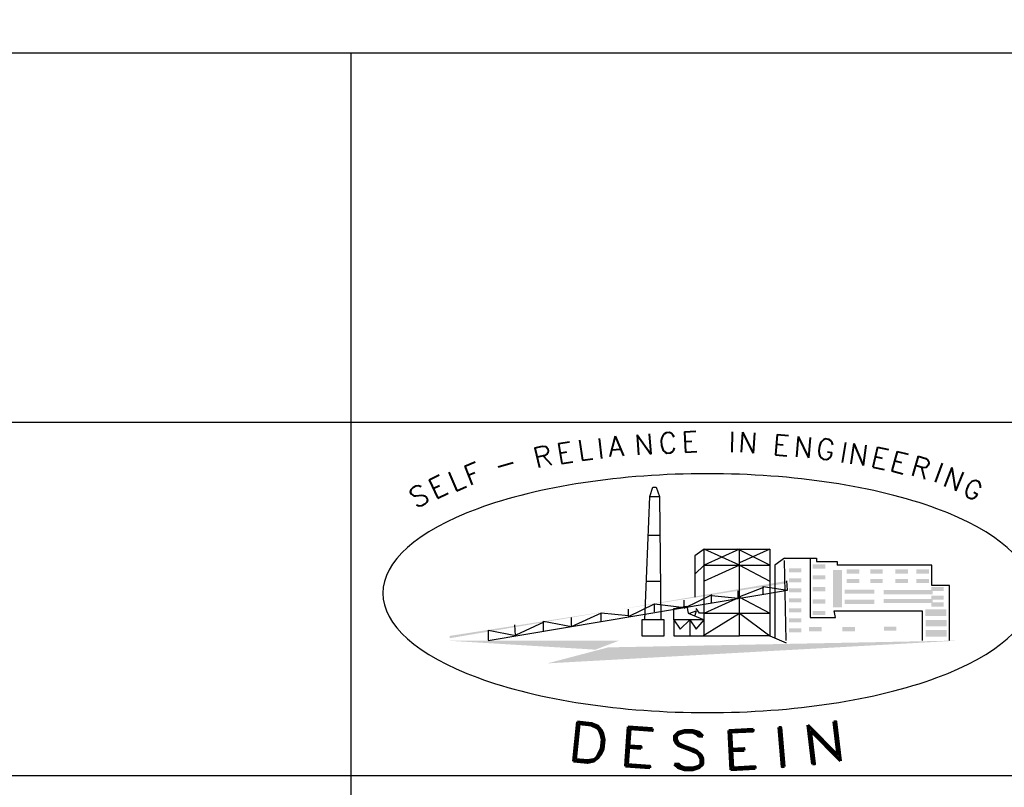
# Model space of a CAD drawing. Header units: inches. Extents: x -341304 to 31571016, y -692717 to 2132253.
# Tile 208 of 256: x 792764 to 818517, y -574067 to -553978. Entities that reach past the tile are written whole.
import ezdxf

# ---------------------------------------------------------------- set-up
doc = ezdxf.new("R2010")
doc.units = ezdxf.units.IN
doc.header["$MEASUREMENT"] = 0
for name, color, linetype in [('DIM', 1, 'Continuous'), ('SIZE', 76, 'Continuous'), ('text', 3, 'Continuous')]:
    doc.layers.add(name, color=color, linetype=linetype)
doc.styles.add('ROMAND', font='romand')
doc.styles.add('ROMANS', font='romans')
doc.styles.add('ROMANT', font='romant', dxfattribs={"height": 5})
doc.styles.add('S13', font='simplex_.ttf', dxfattribs={"height": 1.3})

# ---------------------------------------------------------------- blocks, each defined once
blk = doc.blocks.new('Q-Q')
at = {"layer": 'text', "color": 1, "lineweight": 25, "insert": (-1632534.8, 170722.7), "char_height": 1000, "width": 20022.357, "attachment_point": 1, "style": 'ROMANT'}
blk.add_mtext('\\pi1382.6;{\\W0.8;BOTTOM SLIDING SUPPORT \\P\\pi3954;CWP-H2, H4 & H6\\P\\pi9611.2; }', dxfattribs=at)
blk = doc.blocks.new('FORMAT-A0')
for p, q in [((921.973, 125.822), (1176.973, 125.822)), ((991.973, 12.007), (991.973, 125.822)), ((921.973, 106.507), (1176.973, 106.507)), ((921.973, 88.007), (1176.973, 88.007))]:
    blk.add_line(p, q)
blk = doc.blocks.new('ELL2', base_point=(1004, 78.35))
at = {"color": 216}
for points in [[(1004, 93.65, 0, 0.6, 0.414214), (996.35, 86, 0.6, 0.6, 1)], [(1004, 93.65, 0, 0.6, -0.414214), (1011.65, 86, 0.6, 0.6, -1)], [(1004, 78.35, 0, 0.6, -0.414214), (996.35, 86, 0.6, 0.6, -1)], [(1004, 78.35, 0, 0.6, 0.414214), (1011.65, 86, 0.6, 0.6, 1)]]:
    blk.add_lwpolyline(points, format="xyseb", dxfattribs=at)
blk = doc.blocks.new('FOREBAY SUPPORTS')
at = {"layer": 'text', "attachment_point": 1, "style": 'ROMANS'}
for s, insert, char_height, width in [('\\pi261.46;{\\W0.8;TO BE \\P\\pi-62.348;WELDED}', (174444.8, -235486.1), 850, 3631.495), ('\\pi1939.3;{\\W0.8;TO BE \\P\\pi1558.4;WELDED}', (236580.3, -244585.7), 1000, 7535.809), ('\\pi1145.3;{\\W0.8;TOP OF CW \\P\\pi269.12;FOREBAY WALL}', (240646.3, -247651.5), 1000, 9262.042)]:
    blk.add_mtext(s, dxfattribs=dict(at, insert=insert, char_height=char_height, width=width))

msp = doc.modelspace()

# ---------------------------------------------------------------- block references
at = {"color": 7}
msp.add_blockref('Q-Q', (2007141.3, -736060.4), dxfattribs=at)

# ---------------------------------------------------------------- next in the draw order: linework, layer by layer
at = {"layer": 'SIZE', "color": 216}
for p, q in [((809243.4, -566453.6), (809327.2, -566214.1)), ((809327.2, -566214.1), (809411, -566214.1)), ((809411, -566214.1), (809494.8, -566453.6)), ((809117.8, -569686), (809243.4, -566453.6)), ((809243.4, -566453.6), (809494.8, -566453.6)), ((809494.8, -566453.6), (809536.7, -569686)), ((809201.6, -567471.2), (809508, -567471.2)), ((810670.8, -567830.3), (810419.5, -568009.9)), ((810670.8, -569566.2), (810670.8, -567830.3)), ((811592.3, -568249.3), (810670.8, -567830.3)), ((811592.3, -567830.3), (810670.8, -568249.3)), ((810670.8, -567830.3), (812388.2, -567830.3)), ((811550.5, -567830.3), (812388.2, -567830.3)), ((812388.2, -568249.3), (811550.5, -567830.3)), ((811592.3, -570105), (811592.3, -567830.3)), ((812388.2, -567830.3), (811592.3, -568189.5)), ((812388.2, -567830.3), (812388.2, -570105)), ((810419.5, -568009.9), (810419.5, -569087.4)), ((812765.2, -568069.8), (812513.9, -568249.3)), ((812765.2, -568069.8), (813435.5, -568069.8)), ((813435.5, -568069.8), (813435.5, -569626.1)), ((813436.6, -568071.2), (813604.8, -568071.2)), ((813604.8, -568071.2), (813604.8, -568155.3)), ((810670.8, -568249.3), (810419.5, -568488.8)), ((811592.3, -568249.3), (810670.8, -568668.3)), ((810670.8, -568249.3), (811592.3, -568249.3)), ((811592.3, -568249.3), (812388.2, -568668.3)), ((811592.3, -568249.3), (812388.2, -568249.3)), ((812513.9, -568249.3), (812513.9, -570164.8)), ((812807.1, -570224.7), (812765.2, -568129.6)), ((813604.8, -568155.3), (814142.8, -568155.3)), ((814142.8, -568155.3), (814142.8, -568251.4)), ((816619, -568249.3), (814147.6, -568249.3)), ((816619, -568788.1), (816619, -568249.3)), ((809159.7, -568668.3), (809523.5, -568668.3)), ((811559.6, -569094.4), (812227.7, -568831.9)), ((812211, -568808), (812845.7, -568903.5)), ((812211, -568999), (812211, -568808)), ((812845.7, -568903.5), (812829, -568664.8)), ((817079.8, -568788.1), (816619, -568788.1)), ((817079.8, -570224.7), (817079.8, -568788.1)), ((805015.8, -570224.7), (812849, -568907.8)), ((810139.8, -569380.9), (810874.7, -569022.8)), ((810670.8, -569506.4), (811592.3, -569087.4)), ((810858, -569046.7), (811559.6, -569118.3)), ((810858, -569237.7), (810858, -569046.7)), ((811559.6, -569118.3), (811559.6, -568927.4)), ((811592.3, -569087.4), (812388.2, -569506.4)), ((808686.6, -569595.7), (809371.4, -569261.5)), ((809371.4, -569261.5), (810139.8, -569357)), ((809371.4, -569476.4), (809371.4, -569261.5)), ((809874.9, -569386.7), (810210, -569326.8)), ((809874.9, -569686), (809874.9, -569386.7)), ((810139.8, -569357), (810139.8, -569166.1)), ((810210, -569326.8), (810251.9, -569506.4)), ((810545.1, -569506.4), (810461.3, -569386.7)), ((807200, -569858.3), (807985.1, -569500.2)), ((807200, -569858.3), (807200, -569619.6)), ((807968.4, -569715), (807968.4, -569500.2)), ((807968.4, -569500.2), (808686.6, -569571.8)), ((808686.6, -569571.8), (808686.6, -569404.7)), ((810251.9, -569506.4), (810670.8, -569686)), ((810293.8, -569506.4), (810461.3, -569446.5)), ((810461.3, -569446.5), (810419.5, -569566.2)), ((810670.8, -569506.4), (810545.1, -569506.4)), ((810628.9, -570105), (811592.3, -569506.4)), ((810670.8, -569506.4), (812388.2, -569506.4)), ((810670.8, -569686), (810670.8, -569506.4)), ((811592.3, -569506.4), (812388.2, -570105)), ((813435.5, -569626.1), (814105.7, -569626.1)), ((814063.8, -569446.5), (816367.7, -569446.5)), ((814105.7, -569626.1), (814063.8, -569446.5)), ((816367.7, -569446.5), (816367.7, -570224.7)), ((805730.1, -570097), (805713.4, -569810.5)), ((805746.8, -570073.1), (806481.8, -569738.9)), ((806465.1, -569715), (807200, -569858.3)), ((806465.1, -569977.6), (806465.1, -569715)), ((809037.1, -569686), (809037.1, -570105)), ((809623.6, -569686), (809037.1, -569686)), ((809623.6, -570105), (809623.6, -569686)), ((810670.8, -569686), (809874.9, -569686)), ((809874.9, -569686), (809874.9, -570105)), ((809874.9, -569686), (810042.5, -569925.4)), ((810042.5, -569925.4), (810293.8, -569686)), ((810293.8, -569686), (810461.3, -569925.4)), ((810293.8, -569686), (810293.8, -570105)), ((810461.3, -569925.4), (810670.8, -569686)), ((810670.8, -570105), (810670.8, -569686)), ((805028.6, -569953.7), (805730.1, -570097)), ((805028.6, -570216.3), (805028.6, -569953.7)), ((809037.1, -570105), (809623.6, -570105)), ((809874.9, -570105), (810670.8, -570105)), ((810670.8, -570105), (811592.3, -570105)), ((812388.2, -570105), (811592.3, -570105)), ((812388.2, -570105), (812807.1, -570284.5))]:
    msp.add_line(p, q, dxfattribs=at)
for points in [[(804010.4, -570105), (804010.4, -570164.8), (812807.1, -568728.2), (812807.1, -568668.3)], [(803884.8, -570224.7), (808450.7, -570224.7), (807822.3, -570464.1)], [(806565.7, -570823.3), (808157.5, -570404.3), (817373, -570224.7)]]:
    msp.add_solid(points, dxfattribs=at)
for points in [[(812882.6, -568335.9), (812882.6, -568444), (813210.5, -568335.9), (813210.5, -568444)], [(813503.9, -568233.4), (813503.9, -568341.5), (813831.8, -568233.4), (813831.8, -568341.5)], [(814396.7, -568365.6), (814396.7, -568473.7), (814724.6, -568365.6), (814724.6, -568473.7)], [(815010.9, -568365.6), (815010.9, -568473.7), (815338.8, -568365.6), (815338.8, -568473.7)], [(815666.7, -568365.6), (815666.7, -568473.7), (815994.6, -568365.6), (815994.6, -568473.7)], [(816218.4, -568365.6), (816218.4, -568473.7), (816546.3, -568365.6), (816546.3, -568473.7)], [(812882.6, -568597.6), (812882.6, -568705.8), (813210.5, -568597.6), (813210.5, -568705.8)], [(813503.9, -568514.8), (813503.9, -568622.9), (813831.8, -568514.8), (813831.8, -568622.9)], [(814269, -568383.6), (814033.6, -568383.6), (814269, -569356.7), (814033.6, -569356.7)], [(814396.7, -568615.6), (814396.7, -568723.8), (814724.6, -568615.6), (814724.6, -568723.8)], [(815010.9, -568615.6), (815010.9, -568723.8), (815338.8, -568615.6), (815338.8, -568723.8)], [(815666.7, -568615.6), (815666.7, -568723.8), (815994.6, -568615.6), (815994.6, -568723.8)], [(816218.4, -568615.6), (816218.4, -568723.8), (816546.3, -568615.6), (816546.3, -568723.8)], [(812882.6, -568859.4), (812882.6, -568967.6), (813210.5, -568859.4), (813210.5, -568967.6)], [(813503.9, -568827.3), (813503.9, -568935.5), (813831.8, -568827.3), (813831.8, -568935.5)], [(816606.2, -568822.1), (816606.2, -568930.2), (816934.1, -568822.1), (816934.1, -568930.2)], [(812882.6, -569121.2), (812882.6, -569229.3), (813210.5, -569121.2), (813210.5, -569229.3)], [(814344.6, -568894.2), (814344.6, -569002.3), (815119.6, -568894.2), (815119.6, -569002.3)], [(815361.9, -568904), (815361.9, -569012.2), (816644.5, -568904), (816644.5, -569012.2)], [(815361.9, -569135.7), (815361.9, -569243.8), (816644.5, -569135.7), (816644.5, -569243.8)], [(816606.2, -569050.4), (816606.2, -569158.5), (816934.1, -569050.4), (816934.1, -569158.5)], [(812882.6, -569383), (812882.6, -569491.1), (813210.5, -569383), (813210.5, -569491.1)], [(813503.9, -569150.3), (813503.9, -569258.5), (813831.8, -569150.3), (813831.8, -569258.5)], [(814344.6, -569158.5), (814344.6, -569266.6), (815119.6, -569158.5), (815119.6, -569266.6)], [(816606.2, -569229.7), (816606.2, -569337.8), (816934.1, -569229.7), (816934.1, -569337.8)], [(812882.6, -569644.8), (812882.6, -569752.9), (813210.5, -569644.8), (813210.5, -569752.9)], [(813503.9, -569452.5), (813503.9, -569560.6), (813831.8, -569452.5), (813831.8, -569560.6)], [(816454.8, -569412), (816454.8, -569580.2), (817001.3, -569412), (817001.3, -569580.2)], [(812882.6, -569906.6), (812882.6, -570014.7), (813210.5, -569906.6), (813210.5, -570014.7)], [(813408.3, -569872.4), (813408.3, -569980.5), (813736.2, -569872.4), (813736.2, -569980.5)], [(814284.5, -569872.4), (814284.5, -569980.5), (814612.3, -569872.4), (814612.3, -569980.5)], [(815367.7, -569861), (815367.7, -569969.2), (815695.6, -569861), (815695.6, -569969.2)], [(816463.3, -569688.3), (816463.3, -569856.5), (817009.7, -569688.3), (817009.7, -569856.5)], [(816463.3, -569952.6), (816463.3, -570120.8), (817009.7, -569952.6), (817009.7, -570120.8)]]:
    msp.add_trace(points, dxfattribs=at)

# ---------------------------------------------------------------- next in the draw order: block references
at = {"xscale": 500.0000000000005, "yscale": 500.0000000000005, "zscale": 500.0000000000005}
msp.add_blockref('FORMAT-A0', (305449.3, -617760.7), dxfattribs=at)
at = {"layer": 'DIM', "color": 0}
msp.add_blockref('FOREBAY SUPPORTS', (405642.6, -321226), dxfattribs=at)
at = {"layer": 'SIZE', "color": 216, "xscale": 1109.285875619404, "yscale": 408.6821190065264, "zscale": 1109.285875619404}
msp.add_blockref('ELL2', (810747.9, -572112.1), dxfattribs=at)

# ---------------------------------------------------------------- next in the draw order: texts
at = {"layer": 'SIZE', "color": 216, "style": 'S13'}
for s, height, rotation, p in [('E', 531.3, 2.55781, (810084, -565296.7)), ('L', 531.3, 8.39985, (807397.2, -565520.1)), ('I', 531.3, 6.45084, (807893.6, -565475.5)), ('A', 531.3, 4.27243, (808173.5, -565420.6)), ('N', 531.3, 4.27243, (808862.1, -565374.6)), ('C', 531.3, 2.38377, (809487.8, -565328.5)), ('I', 531.3, 358.30185, (811296.1, -565293.3)), ('N', 531.3, 356.27238, (811540, -565293)), ('E', 531.3, 355.15854, (812439.5, -565358.7)), ('N', 531.3, 355.54576, (812989.3, -565410.8)), ('G', 531.3, 353.22003, (813573.2, -565454.6)), ('R', 531.3, 13.08386, (806272.6, -565720.2)), ('E', 531.3, 9.78206, (806853, -565611.7)), ('I', 531.3, 350.51982, (814188.4, -565550)), ('N', 531.3, 351.99951, (814415.3, -565584.2)), ('E', 531.3, 347.4771, (814992.3, -565664.4)), ('E', 531.3, 345.09203, (815489.7, -565764.6)), ('R', 531.3, 344.27631, (816031.3, -565890)), ('F', 531.3, 21.23292, (804510.8, -566186.7)), ('-', 531.3, 17.21806, (805257.2, -565927.7)), ('I', 531.3, 340.22655, (816623.5, -566053.6)), ('N', 531.3, 338.05967, (816863.9, -566158.9)), ('E', 531.3, 25.60966, (803617.8, -566538.9)), ('L', 531.3, 23.22485, (804113.8, -566341.7)), ('G', 483, 334.33874, (817398.6, -566395.4)), ('S', 531.3, 26.53183, (803118.9, -566781.8))]:
    msp.add_text(s, height=height, rotation=rotation, dxfattribs=at).set_placement(p)
at = {"layer": 'SIZE', "color": 216, "style": 'ROMAND', "width": 1.2}
for s, rotation, p in [('D', 354, (807035.4, -573356.4)), ('E', 356, (808395.9, -573499.6)), ('N', 7, (813290.1, -573487.6)), ('E', 3, (811152.4, -573619.2)), ('I', 5, (812494.5, -573547.4))]:
    msp.add_text(s, height=1029.9, rotation=rotation, dxfattribs=at).set_placement(p)
msp.add_text('S', height=1029.9, dxfattribs=at).set_placement((809731, -573607.2))
at = {"layer": 'text', "insert": (614011.9, -433060.3), "char_height": 1250, "attachment_point": 1, "style": 'ROMANS'}
msp.add_mtext_dynamic_manual_height_columns("\\pi-5000,l5000;1.^IALL DIMENSIONS ARE IN MM & ELEVATIONS ARE IN METRES UNLESS STATED OTHER WISE.\\P2.^IALL ELEVATIONS ARE REFERRED TO POWER HOUSE FINISHED GROUND FLOOR ELEVATION 0.0M WHICH    ^I{\\H1.4167x; }CORRESPONDS TO RL 69.5M. WHEREAS, PIPE ELEVATIONS ARE W.R.T CENTRE LINE OF PIPE UNLESS OTHERWISE {\\H1.2778x; }NOTED.{\\H1.3241x; }\\P\\pi-2500,l2500;3. ^IDESIGN PARAMETERS: {\\H1.3086x; }\\P\\pi0,l0;^IPRESSURE : 5 kg/sq.cm (g) FOR CW SYSTEM.{\\H1.5043x; }\\P^IPRESSURE : 7.5 kg/sq.cm (g) FOR ACW SYSTEM.{\\H1.5462x; }\\P^IDESIGN CW/ACW INLET TEMP. TO CONDENSER & VACUUM PUMP HEAT EXCH. =33°C.{\\H1.5322x; }\\P^IDESIGN ACW INLET TEMP. TO PHE'S = 36°C{\\H1.5369x; }\\P^IDESIGN MECHANICAL TEMPERATURE = 50°C{\\H1.3448x; }\\P\\pi-5000,l5000;4.^IMATERIALS OF CONSTRUCTION:{\\H1.3017x; }\\P\\pi-2500,l2500;^I^IA) PIPING UP TO AND INCLUDING 150NB SHALL BE CARBON STEEL ERW, IS:1239 (HEAVY GRADE).{\\H1.5066x; }\\P^I^IB) PIPING 200NB AND ABOVE SHALL BE CARBON STEEL ROLLED AND WELDED AS PER IS-3589 FABRICATED FROM     {\\H1.5454x; }^ICS PLATES AS PER IS:2062 GR. B.{\\H1.342x; }\\P\\pi-5000,l5000;5.^INORMAL MEASUREMENT STUBS SHALL BE AS PER DRG. NO: PE-DG-411-145-I101.{\\H1.3027x; }\\P6.^IPAINTING PROTECTION-PIPES:{\\H1.3158x; }\\P\\pi-2500,l2500;6.1^IINTERNAL SURFACE (FOR PIPE SIZE>1000NB):{\\H1.5019x; }\\P^I  A) SURFACE CLEANING BY WIRE BRUSH.{\\H1.547x; }\\P  ^IB) APPLICATION OF ONE COAT OF EPOXY RESIN BASED RED OXIDE PRIMER FOLLOWED BY ADEQUATE No. OF ^I{\\H1.532x; }^IFINISH PAINT OF COAL TAR EPOXY BASED PAINT TO ACHIEVE TOTAL DFT OF 150 MICRONS.{\\H1.3465x; }\\P6.2^IEXTERNAL SURFACE:{\\H1.3012x; }\\P^I^IA) SURFACE CLEANING BY WIRE BRUSH.{\\H1.5068x; }\\P\\pi-5000,l5000;^IB) APPLICATION OF ONE COAT OF RED LEAD PRIMER FOLLOWED BY ADEQUATE No. OF FINISH COATS OF {\\H1.5454x; }SYNTHETIC ENAMEL PAINT TO ACHIEVE TOTAL DFT OF 150 MICRONS.{\\H1.342x; }\\P\\pi-2500,l2500;6.3^ICW & CW MAKE UP BURIED PORTION COMING UNDER RAIL OR ROAD SHALL BE CONCRETE ENCASED.{\\H1.3027x; }\\P6.4^ICW & CW MAKE UP BURIED PIPE SHALL BE PROTECTED AS UNDER (AS PER IS-10221):{\\H1.5063x; }\\P\\pi0,l0;^IA) SURFACE CLEANING BY WIRE BRUSH.{\\H1.5455x; }\\P^IB) APPLY ONE COAT OF COALTAR/PRIMER/ENAMEL CONFORMING TO AWWA C-203/IS 10221/IS 15337.{\\H1.5324x; }\\P\\pi-5000,l5000;^IC) APPLY ONE LAYER OF TAPE COMPRISING OF COALTAR APPLICATION OF TAPE SHALL CONFORM TO AWWA {\\H1.5368x; }C-203/IS 15337 (APPENDIX-B) WITH THICKNESS OF TAPE AS 4mm.{\\H1.5354x; }\\P7.^I600NB MANHOLE WITH 150 NB VENT VALVE SHALL BE PROVIDED ON THE CW LINE AS PER^ILOCATION INDICATED IN {\\H1.3454x; }THE DRAWING. MANHOLE PROVIDED ON OTHER PIPES SHALL BE WITHOUT VENT VALVE. MAN HOLE ASSEMBLY {\\H1.3015x; }INCLUDING FLANGE, BLANK FLANGE WITH LIFTING LUGS, GASKET ETC. TO BE SUPPLIED ^IBY PC{\\W0.8;.\\H1.3162x;\\W1; }\\P8.^ICW SYSTEM : 150NB DRAIN & VENT VALVES SHALL BE PROVIDED.{\\H1.3113x; }\\P^IACW SYSTEM : 50 NB SIZE DRAIN & VENT VALVES SIZES FOR PIPE SIZES 400 NB & ABOVE. 25 NB DRAIN ^I& {\\H1.3129x; }VENT VALVES FOR PIPE SIZES UP TO 350NB. OTHER THAN THOSE INDICATED IN THE DRG., DRAINS & VENTS {\\H1.3124x; }SHALL BE SUITABLY LOCATED AT SITE AS PER REQUIREMENT. {\\W0.8; }{\\H1.3125x; }\\P9.^IDETAILS OF CW PUMP HOUSE & CW CHANNELS ARE SHOWN FOR REFERENCE ONLY. FOR DETAILS RESPECTIVE GA     {\\H1.3125x; }DRAWING TO BE REFERRED.{\\H1.3125x; }\\P10.^IENCASING, CONCRETE BLOCK & CW CHANNEL ARE SHOWN INDICATIVELY. FOR CONCRETE DETAILS OF SAME, CIVIL {\\H1.3125x; }DRGS. SHALL BE REFERRED.{\\H1.3125x; }\\P11.^ICIVIL TO PROVIDE CONCRETE ENCASING FOR PIPES WHERE EVER EARTH COVER IS LESS THAN 500MM BELOW       {\\H1.3125x; }DRAINS, TRENCHES & ANY OTHER CIVIL STRUCTURE.{\\H1.3125x; }\\P12.^IDEBRIS DISCHARGE PIPE FROM SELF CLEANING STRAINERS TO NEAREST DRAIN TO BE SUITABLY ROUTED AT SITE.{\\H1.3125x; }\\P13.^IHUME PIPE AT ROAD CROSSING SHALL BE AS PER IS456 NP3.^I^I{\\H1.3125x; }", width=116970.418, gutter_width=18361.7, heights=[127118.1], dxfattribs=at)

doc.saveas('drawing.dxf')
